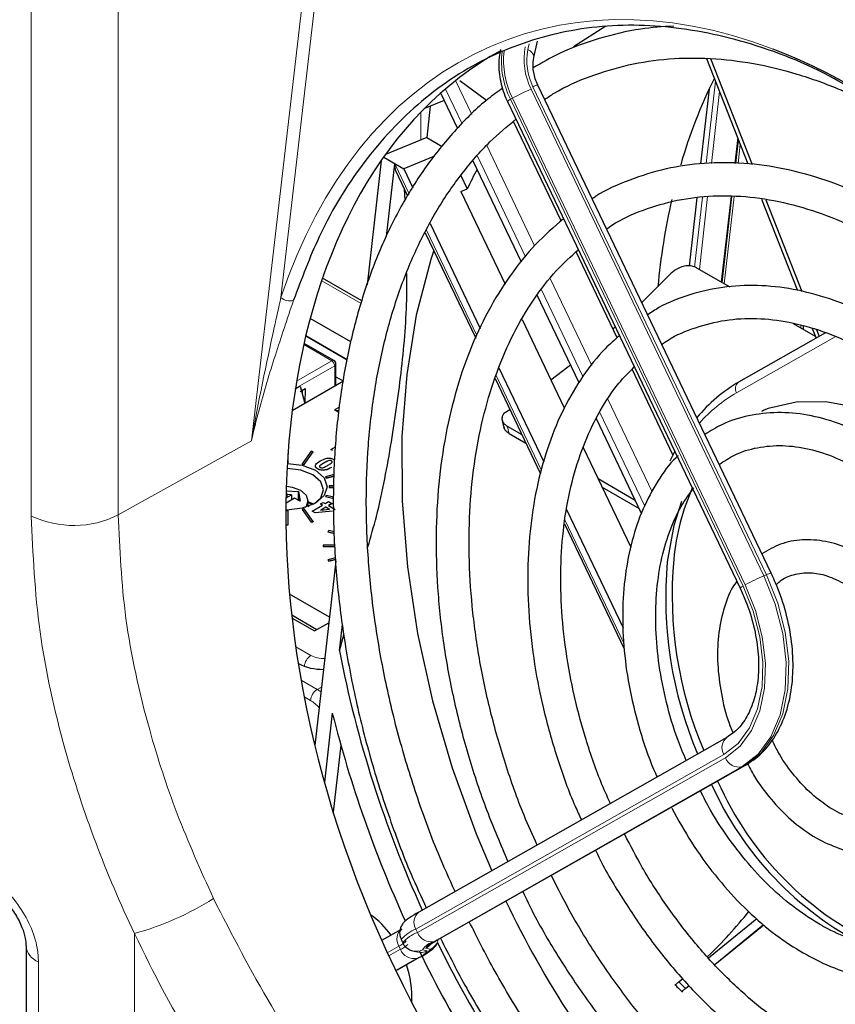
# Paper-space layout 'Blatt2' of a CAD drawing. Header units: millimetres. Extents: x 5 to 418, y 2 to 292.
# Tile 37 of 54: x 126 to 141, y 193 to 211. Entities that reach past the tile are written whole.
import ezdxf

# ---------------------------------------------------------------- set-up
doc = ezdxf.new("R2010")
doc.units = ezdxf.units.MM

psp = doc.layouts.new('Blatt2')

# ---------------------------------------------------------------- linework, layer by layer
at = {"color": 7, "linetype": 'Continuous', "lineweight": 18}
for p, q in [((132.229, 218.345), (130.76, 205.666)), ((130.223, 203.062), (131.975, 218.183)), ((127.804, 215.775), (127.804, 201.715)), ((126.222, 201.694), (126.222, 215.755)), ((135.249, 210.175), (135.273, 210.28)), ((133.936, 209.612), (134.23, 208.996)), ((139.584, 200.625), (135.342, 209.501)), ((138.491, 208.107), (138.661, 209.6)), ((134.052, 208.825), (133.749, 209.458)), ((135.307, 209.457), (139.537, 200.606)), ((138.734, 209.412), (138.586, 208.106)), ((134.969, 209.293), (134.931, 209.272)), ((134.931, 209.272), (139.161, 200.421)), ((139.199, 200.442), (134.969, 209.293)), ((133.306, 208.533), (133.306, 209.039)), ((134.501, 208.43), (135.372, 206.608)), ((139.01, 208.106), (139.063, 208.571)), ((139.109, 208.454), (139.069, 208.106)), ((132.83, 208.099), (133.09, 207.555)), ((135.208, 206.406), (134.332, 208.238)), ((138.276, 206.221), (138.421, 207.491)), ((138.517, 207.503), (138.366, 206.178)), ((138.765, 205.948), (138.942, 207.505)), ((139, 207.503), (138.82, 205.916)), ((133.407, 206.891), (134.323, 204.975)), ((132.217, 205.557), (131.501, 205.971)), ((135.657, 206.011), (136.411, 204.434)), ((136.247, 204.231), (135.495, 205.805)), ((140.209, 205.115), (140.209, 205.159)), ((140.836, 204.952), (139.044, 203.935)), ((131.683, 204.517), (131.175, 204.81)), ((131.045, 204.148), (131.683, 204.517)), ((131.738, 204.423), (131.022, 204.01)), ((131.738, 204.061), (131.738, 204.423)), ((134.67, 204.249), (135.496, 202.519)), ((136.705, 203.817), (137.51, 202.134)), ((137.373, 201.876), (136.554, 203.588)), ((130.223, 203.062), (127.804, 201.715)), ((131.541, 202.659), (131.541, 202.656)), ((131.678, 202.579), (131.678, 202.576)), ((135.923, 201.627), (136.996, 199.382)), ((139.584, 200.625), (139.537, 200.606)), ((131.03, 199.316), (131.304, 199.157)), ((131.154, 198.974), (131.075, 199.02)), ((131.127, 198.709), (131.417, 198.542)), ((131.417, 198.542), (131.496, 198.583)), ((131.299, 198.338), (131.184, 198.404)), ((138.813, 197.359), (133.215, 194.182)), ((133.243, 194.122), (138.841, 197.299)), ((133.576, 193.97), (139.189, 197.156)), ((139.189, 197.156), (139.143, 197.136)), ((139.143, 197.136), (133.545, 193.959)), ((128.098, 194.102), (128.098, 189.197)), ((133.215, 194.182), (133.243, 194.122)), ((132.904, 193.874), (132.692, 193.753)), ((132.72, 193.693), (132.933, 193.814)), ((132.933, 193.814), (132.904, 193.874)), ((133.334, 193.806), (133.419, 193.785)), ((133.476, 193.814), (133.391, 193.836)), ((126.353, 193.588), (126.353, 190.078)), ((133.234, 193.651), (132.845, 193.43)), ((132.863, 193.433), (133.265, 193.661)), ((132.863, 193.433), (132.847, 193.426)), ((132.848, 193.424), (132.863, 193.433))]:
    psp.add_line(p, q, dxfattribs=at)
at = {"color": 7, "linetype": 'Continuous', "lineweight": 25}
for p, q in [((136.669, 210.602), (136.076, 210.224)), ((135.358, 210.03), (135.425, 210.327)), ((138.499, 210.013), (139.249, 208.096)), ((138.571, 210.014), (139.325, 208.085)), ((134.496, 209.25), (134.013, 209.609)), ((139.673, 200.654), (135.431, 209.53)), ((133.969, 208.746), (133.664, 209.383)), ((138.544, 209.459), (138.389, 208.097)), ((133.726, 209.253), (133.372, 209.106)), ((133.476, 209.15), (133.411, 208.577)), ((134.877, 209.234), (139.107, 200.383)), ((135.855, 207.061), (134.989, 208.871)), ((133.411, 208.577), (132.664, 208.267)), ((133.411, 208.577), (133.694, 208.414)), ((139.027, 208.106), (139.076, 208.537)), ((132.585, 208.156), (132.328, 205.901)), ((132.629, 208.218), (132.994, 208.007)), ((132.679, 206.777), (132.83, 208.099)), ((133.551, 208.238), (132.994, 208.007)), ((135.132, 206.313), (134.254, 208.149)), ((132.843, 207.978), (133.064, 207.515)), ((132.994, 208.007), (133.158, 207.664)), ((134.03, 207.888), (134.148, 207.642)), ((133.019, 207.445), (133.007, 207.633)), ((134.031, 207.593), (134.148, 207.642)), ((134.031, 207.593), (134.835, 205.912)), ((138.319, 207.479), (138.178, 206.24)), ((138.781, 205.939), (138.959, 207.504)), ((139.498, 207.458), (140.148, 205.795)), ((139.575, 207.444), (140.228, 205.774)), ((133.47, 207.011), (134.382, 205.103)), ((133.384, 206.846), (134.301, 204.927)), ((136.871, 204.933), (136.125, 206.496)), ((138.316, 206.207), (138.92, 205.859)), ((132.231, 205.606), (131.517, 206.018)), ((136.181, 204.117), (135.42, 205.709)), ((132.029, 204.863), (131.293, 205.288)), ((135.143, 205.266), (135.911, 203.659)), ((136.794, 205.095), (136.837, 205.133)), ((140.658, 205.025), (139.078, 204.128)), ((140.071, 205.194), (140.474, 204.962)), ((140.257, 205.087), (140.257, 205.147)), ((140.417, 205.106), (140.487, 204.928)), ((140.497, 205.086), (140.546, 204.961)), ((131.965, 204.537), (131.212, 204.972)), ((131.212, 204.972), (131.965, 204.537)), ((131.722, 204.52), (131.18, 204.833)), ((131.76, 204.074), (131.76, 204.454)), ((134.723, 204.39), (135.541, 202.678)), ((137.887, 202.808), (137.144, 204.364)), ((130.966, 203.615), (131.896, 204.152)), ((131.76, 204.228), (131.894, 204.151)), ((134.652, 204.192), (135.48, 202.46)), ((131.021, 204.004), (131.111, 204.056)), ((131.108, 203.959), (131.202, 204.013)), ((131.111, 204.056), (131.194, 203.742)), ((131.151, 203.905), (131.154, 203.985)), ((131.202, 204.013), (131.194, 203.747)), ((131.823, 203.674), (131.732, 203.622)), ((131.813, 203.576), (131.732, 203.622)), ((134.815, 203.563), (134.919, 203.633)), ((139.569, 203.631), (139.495, 203.596)), ((137.316, 201.742), (136.494, 203.463)), ((134.875, 203.327), (135.138, 203.175)), ((134.907, 203.195), (135.213, 203.018)), ((131.31, 202.873), (131.144, 202.642)), ((131.347, 202.864), (131.31, 202.873)), ((131.667, 202.904), (131.752, 202.953)), ((131.698, 202.886), (131.667, 202.904)), ((131.667, 202.904), (131.667, 202.901)), ((131.698, 202.883), (131.667, 202.901)), ((131.698, 202.886), (131.698, 202.883)), ((136.255, 202.94), (137.121, 201.127)), ((137.835, 202.7), (137.918, 202.87)), ((130.889, 202.671), (130.889, 202.83)), ((131.181, 202.633), (131.347, 202.864)), ((131.181, 202.63), (131.347, 202.861)), ((131.347, 202.864), (131.347, 202.861)), ((131.681, 202.697), (131.681, 202.695)), ((130.878, 202.671), (130.889, 202.671)), ((130.878, 202.668), (130.889, 202.668)), ((130.889, 202.671), (130.889, 202.668)), ((131.144, 202.642), (131.144, 202.639)), ((131.144, 202.642), (131.181, 202.633)), ((131.144, 202.639), (131.181, 202.63)), ((131.181, 202.633), (131.181, 202.63)), ((131.428, 202.551), (131.428, 202.549)), ((131.73, 202.447), (131.569, 202.409)), ((131.569, 202.409), (131.585, 202.387)), ((131.569, 202.409), (131.569, 202.406)), ((131.569, 202.406), (131.585, 202.384)), ((131.585, 202.387), (131.729, 202.422)), ((131.585, 202.384), (131.729, 202.419)), ((131.585, 202.387), (131.585, 202.384)), ((136.526, 202.374), (137.2, 201.985)), ((130.857, 202.154), (131.079, 202.142)), ((131.635, 202.24), (131.635, 202.217)), ((131.725, 202.24), (131.635, 202.24)), ((131.635, 202.217), (131.635, 202.214)), ((131.635, 202.217), (131.724, 202.217)), ((131.635, 202.214), (131.724, 202.214)), ((136.6, 202.217), (137.275, 201.828)), ((131.009, 202.02), (130.853, 201.93)), ((130.855, 202.094), (130.867, 202.101)), ((130.867, 202.101), (130.856, 202.108)), ((130.867, 202.101), (130.867, 202.033)), ((130.95, 202.081), (130.867, 202.085)), ((130.867, 202.033), (130.95, 202.081)), ((130.95, 202.081), (130.95, 201.986)), ((131.108, 201.962), (131.009, 202.02)), ((131.091, 201.999), (131.067, 201.986)), ((131.079, 202.142), (131.108, 201.962)), ((131.079, 201.992), (131.079, 202.142)), ((131.096, 201.969), (131.091, 201.999)), ((131.585, 202.07), (131.569, 202.048)), ((131.569, 202.048), (131.569, 202.046)), ((131.569, 202.048), (131.72, 202.013)), ((131.569, 202.046), (131.72, 202.01)), ((131.72, 202.037), (131.585, 202.07)), ((131.181, 201.824), (131.144, 201.815)), ((131.144, 201.815), (131.31, 201.584)), ((131.144, 201.815), (131.144, 201.812)), ((131.144, 201.812), (131.31, 201.581)), ((131.347, 201.593), (131.181, 201.824)), ((131.251, 201.865), (131.251, 201.972)), ((131.345, 201.902), (131.251, 201.936)), ((131.281, 201.876), (131.251, 201.893)), ((131.251, 201.879), (131.267, 201.87)), ((131.331, 201.785), (131.515, 201.891)), ((131.477, 201.913), (131.526, 201.941)), ((131.515, 201.891), (131.477, 201.913)), ((131.477, 201.913), (131.477, 201.91)), ((131.513, 201.889), (131.477, 201.91)), ((131.576, 201.855), (131.477, 201.798)), ((131.477, 201.798), (131.645, 201.816)), ((131.576, 201.853), (131.483, 201.799)), ((131.526, 201.941), (131.565, 201.919)), ((131.565, 201.919), (131.626, 201.955)), ((131.645, 201.816), (131.576, 201.855)), ((131.576, 201.855), (131.576, 201.853)), ((131.641, 201.815), (131.576, 201.853)), ((131.626, 201.955), (131.687, 201.919)), ((131.687, 201.919), (131.626, 201.884)), ((131.626, 201.884), (131.748, 201.813)), ((131.687, 201.917), (131.628, 201.883)), ((131.687, 201.919), (131.687, 201.917)), ((135.954, 201.814), (136.984, 199.659)), ((130.889, 201.786), (130.852, 201.786)), ((130.889, 201.536), (130.889, 201.786)), ((131.385, 201.754), (131.331, 201.785)), ((131.331, 201.785), (131.331, 201.782)), ((131.385, 201.751), (131.331, 201.782)), ((131.699, 201.785), (131.385, 201.754)), ((131.699, 201.782), (131.385, 201.751)), ((131.385, 201.754), (131.385, 201.751)), ((131.699, 201.785), (131.699, 201.782)), ((130.853, 201.536), (130.889, 201.536)), ((130.853, 201.533), (130.889, 201.533)), ((130.889, 201.536), (130.889, 201.533)), ((131.31, 201.584), (131.347, 201.593)), ((131.31, 201.581), (131.347, 201.59)), ((131.31, 201.584), (131.31, 201.581)), ((131.347, 201.593), (131.347, 201.59)), ((135.915, 201.549), (137, 199.279)), ((131.63, 201.429), (131.615, 201.408)), ((131.615, 201.408), (131.732, 201.38)), ((131.615, 201.408), (131.615, 201.405)), ((131.615, 201.405), (131.733, 201.377)), ((131.731, 201.405), (131.63, 201.429)), ((131.531, 201.165), (131.531, 201.142)), ((131.743, 201.165), (131.531, 201.165)), ((131.531, 201.142), (131.744, 201.142)), ((131.531, 201.142), (131.531, 201.139)), ((131.531, 201.139), (131.744, 201.139)), ((131.754, 200.932), (131.615, 200.899)), ((131.615, 200.899), (131.63, 200.878)), ((131.615, 200.899), (131.615, 200.896)), ((131.63, 200.878), (131.755, 200.908)), ((131.63, 200.875), (131.755, 200.905)), ((131.757, 200.873), (131.376, 197.522)), ((131.615, 200.896), (131.63, 200.875)), ((131.63, 200.878), (131.63, 200.875)), ((131.641, 199.855), (130.919, 200.272)), ((131.412, 199.627), (130.957, 199.89)), ((130.963, 199.838), (131.37, 199.603)), ((131.37, 199.603), (131.629, 199.753)), ((131.823, 199.244), (131.877, 199.723)), ((131.823, 199.244), (131.902, 199.534)), ((131.694, 198.111), (131.551, 196.851)), ((131.85, 197.526), (131.711, 196.306)), ((138.868, 197.669), (133.27, 194.491)), ((133.593, 193.978), (139.206, 197.164)), ((139.206, 197.164), (139.189, 197.156)), ((138.534, 193.662), (139.409, 194.376)), ((132.959, 194.183), (132.591, 193.974)), ((138.647, 193.539), (139.535, 194.263)), ((138.649, 193.537), (139.537, 194.261)), ((132.945, 193.994), (132.974, 193.934)), ((133.593, 193.978), (133.576, 193.97)), ((126.127, 193.877), (126.127, 190.372)), ((133.155, 193.788), (133.239, 193.766)), ((132.88, 193.441), (133.282, 193.67)), ((133.282, 193.67), (133.265, 193.661)), ((132.88, 193.441), (132.863, 193.433)), ((137.991, 193.22), (138.066, 193.281)), ((138.113, 193.104), (138.181, 193.159)), ((138.115, 193.101), (138.183, 193.157))]:
    psp.add_line(p, q, dxfattribs=at)
at = {"color": 7, "linetype": 'Continuous', "lineweight": 18, "flags": 128}
for points in [[(135.358, 210.031), (135.359, 210.041), (135.356, 210.068), (135.342, 210.096), (135.319, 210.124), (135.288, 210.151), (135.249, 210.175)], [(139.537, 200.606), (139.744, 200.09), (139.881, 199.559), (139.943, 199.033), (139.927, 198.532), (139.834, 198.076), (139.668, 197.681), (139.434, 197.364), (139.143, 197.136)], [(139.189, 197.156), (139.481, 197.384), (139.715, 197.701), (139.881, 198.095), (139.974, 198.552), (139.99, 199.052), (139.928, 199.579), (139.791, 200.11), (139.584, 200.625)], [(139.161, 200.421), (139.343, 199.966), (139.464, 199.497), (139.519, 199.033), (139.505, 198.591), (139.423, 198.188), (139.276, 197.84), (139.07, 197.56), (138.813, 197.359)], [(138.841, 197.299), (139.105, 197.506), (139.317, 197.793), (139.468, 198.15), (139.552, 198.564), (139.566, 199.017), (139.51, 199.494), (139.386, 199.975), (139.199, 200.442)]]:
    psp.add_lwpolyline(points, dxfattribs=at)
at = {"color": 7, "linetype": 'Continuous', "lineweight": 25, "flags": 128}
for points in [[(133.537, 206.525), (133.484, 206.359), (133.221, 205.345), (133.046, 204.269), (132.96, 203.141), (132.965, 201.971), (133.059, 200.772), (133.243, 199.555), (133.515, 198.332), (133.871, 197.115), (134.309, 195.915), (134.593, 195.243)], [(137.319, 205.579), (137.487, 205.741), (137.854, 206.108)], [(135.668, 204.169), (135.977, 204.408), (136.024, 204.446)], [(144.389, 200.802), (144.316, 200.933), (143.895, 201.59), (143.421, 202.182), (142.905, 202.697), (142.36, 203.121), (141.796, 203.447), (141.227, 203.666), (140.665, 203.773), (140.123, 203.767), (139.614, 203.647), (139.51, 203.607)], [(130.877, 202.649), (131.149, 202.617), (131.387, 202.525), (131.546, 202.388), (131.602, 202.226), (131.546, 202.064), (131.387, 201.926), (131.149, 201.835), (130.869, 201.802), (130.845, 201.803)], [(131.362, 201.913), (131.484, 202.023), (131.534, 202.17), (131.484, 202.317), (131.339, 202.442), (131.123, 202.525), (130.872, 202.555)], [(130.859, 202.238), (130.963, 202.221), (131.115, 202.163), (131.216, 202.075), (131.251, 201.972), (131.216, 201.869), (131.199, 201.848)], [(131.251, 201.958), (131.332, 201.919), (131.352, 201.906)], [(138.039, 201.957), (137.904, 201.522), (137.783, 200.858)]]:
    psp.add_lwpolyline(points, dxfattribs=at)
at = {"color": 7, "linetype": 'Continuous', "lineweight": 18}
for centre, radius, start, end in [((136.38, 209.997), 1.2, 168.9392, 206.718), ((136.299, 209.955), 1.529, 173.2219, 206.5314), ((136.339, 209.977), 1.532, 173.6361, 206.5139), ((136.28, 209.973), 1.05, 168.9392, 206.718), ((135.461, 209.287), 0.245, 96.9849, 118.9633), ((136.703, 206.139), 3.6, 112.8066, 118.7956), ((134.98, 209.143), 0.138, 111.0686, 138.612), ((130.918, 205.844), 0.238, 228.4356, 287.5142), ((131.706, 204.485), 0.0386, 65.686, 125.6182), ((131.62, 204.417), 0.118, 2.6055, 57.3945), ((131.722, 204.458), 0.0386, 294.3747, 354.3052), ((139.166, 204.013), 0.145, 127.2474, 212.5592), ((140.381, 201.604), 2.687, 119.8405, 138.51), ((126.992, 203.336), 1.814, 244.8818, 296.598), ((140.933, 197.288), 3.6, 112.8066, 118.7956), ((139.702, 200.411), 0.245, 96.9849, 118.9633), ((139.21, 200.292), 0.138, 111.0686, 138.612), ((131.444, 198.94), 0.258, 122.7413, 175.1483), ((131.53, 199.589), 0.487, 242.4291, 272.9795), ((131.555, 198.326), 0.256, 122.6055, 177.3945), ((139.008, 197.484), 0.232, 127.2474, 212.5592), ((139.082, 197.385), 0.256, 199.6371, 283.6686), ((126.683, 199.241), 5.33, 285.3953, 302.331), ((133.41, 194.307), 0.232, 127.2474, 212.5592), ((133.099, 193.998), 0.232, 127.2474, 212.5592), ((133.463, 193.538), 0.69, 111.075, 138.6012), ((133.491, 193.478), 0.69, 111.0737, 138.6033), ((133.484, 194.208), 0.256, 199.6371, 283.6686), ((132.78, 194.195), 0.345, 291.0686, 318.612), ((133.665, 193.571), 0.406, 107.2672, 144.6853), ((133.681, 193.63), 0.355, 107.2672, 144.6853), ((133.36, 194.055), 0.267, 295.8436, 346.5882), ((126.463, 193.906), 0.337, 184.6648, 250.9755), ((132.755, 194.223), 0.447, 293.477, 314.3606), ((133.174, 193.9), 0.256, 199.6371, 283.6686), ((133.219, 194.044), 0.265, 255.5979, 295.8263), ((133.129, 193.99), 0.355, 287.2672, 324.6853), ((133.303, 194.023), 0.265, 255.9611, 295.8262), ((133.145, 194.049), 0.406, 287.2672, 324.6853), ((133.275, 194.076), 0.267, 295.8174, 321.0343)]:
    psp.add_arc(centre, radius, start, end, dxfattribs=at)
at = {"color": 7, "linetype": 'Continuous', "lineweight": 25}
for centre, radius, start, end in [((147.145, 205.439), 9.494, 153.6356, 163.8327), ((141.715, 204.079), 8.364, 152.0603, 154.7898), ((149.92, 204.727), 12.36, 167.2711, 174.7212), ((131.683, 204.454), 0.0767, 0.0013, 60), ((140.491, 201.702), 2.807, 119.9634, 140.6207), ((131.785, 203.754), 0.141, 248.1762, 282.7003), ((142.223, 200.476), 4.345, 156.3313, 174.3144), ((145.128, 200.259), 7.257, 174.8783, 202.9549), ((145.014, 200.211), 7.26, 174.8814, 203.0694), ((152.666, 203.302), 21.235, 191.0166, 204.4135), ((131.516, 199.875), 0.97, 243.0055, 270.9821), ((153.303, 203.559), 22.285, 194.1496, 204.4616), ((144.121, 199.293), 6.063, 204.1441, 243.0285), ((144.134, 199.265), 5.939, 203.7325, 246.0086), ((151.456, 202.639), 18.411, 205.5762, 220.6884), ((132.671, 199.755), 8.43, 313.9028, 321.4718), ((131.5, 193.165), 1.555, 35.6879, 55.1412), ((151.772, 202.768), 20.198, 205.9194, 220.0042), ((152.48, 203.105), 21.347, 205.8735, 217.187), ((131.351, 192.946), 1.789, 356.9125, 19.1634)]:
    psp.add_arc(centre, radius, start, end, dxfattribs=at)
at = {"color": 7, "linetype": 'Continuous', "lineweight": 18}
for centre, major_axis, ratio, start_param, end_param in [((139.803, 197.657), (-5.084, 12.639), 0.65101, 5.739269, 6.938021), ((143.341, 199.342), (-7.297, 10.152), 0.480977, 0.85789, 0.871039), ((131.417, 197.998), (-0.327, 0.581), 0.569789, 5.353716, 5.503564), ((131.299, 197.93), (-0.251, 0.433), 0.577381, 5.044294, 5.496497), ((143.399, 199.343), (-9.045, 9.076), 0.636765, 1.611327, 1.624477)]:
    psp.add_ellipse(centre, major_axis=major_axis, ratio=ratio, start_param=start_param, end_param=end_param, dxfattribs=at)
at = {"color": 7, "linetype": 'Continuous', "lineweight": 25}
for centre, major_axis, ratio, start_param, end_param in [((140.396, 197.981), (-5.017, 12.472), 0.65101, 0.077873, 3.215651), ((139.803, 197.657), (-5.084, 12.639), 0.65101, 4.222886, 5.739269), ((132.946, 208.147), (0.065, 0.207), 0.480399, 1.953687, 2.665644)]:
    psp.add_ellipse(centre, major_axis=major_axis, ratio=ratio, start_param=start_param, end_param=end_param, dxfattribs=at)
for points, knots in [([(141.937, 208.955), (141.537, 209.217), (140.606, 209.825), (139.123, 210.379), (137.537, 210.666), (136.032, 210.581), (134.622, 210.139), (133.366, 209.354), (132.286, 208.231), (131.494, 206.964), (131.136, 206.009), (130.989, 205.617)], [0, 0, 0, 0, 0.0897863, 0.20892, 0.3244256, 0.4432553, 0.5592472, 0.6785469, 0.7955541, 0.9158919, 1, 1, 1, 1]), ([(137.9, 210.604), (137.699, 210.59), (137.234, 210.559), (136.541, 210.388), (135.886, 210.154), (135.505, 209.935), (135.348, 209.844)], [0, 0, 0, 0, 0.220347, 0.508979, 0.796849, 1, 1, 1, 1]), ([(134.751, 210.178), (134.74, 210.114), (134.709, 209.938), (134.732, 209.635), (134.809, 209.382), (134.868, 209.254), (134.877, 209.234)], [0, 0, 0, 0, 0.210803, 0.578555, 0.935458, 1, 1, 1, 1]), ([(135.431, 209.53), (135.414, 209.568), (135.366, 209.68), (135.334, 209.861), (135.35, 209.977), (135.358, 210.03)], [0, 0, 0, 0, 0.224188, 0.645309, 1, 1, 1, 1]), ([(135.555, 209.27), (135.612, 209.308), (135.872, 209.483), (136.38, 209.7), (137.074, 209.914), (137.807, 210.022), (138.565, 210.031), (139.344, 209.939), (140.136, 209.749), (140.934, 209.458), (141.671, 209.112), (142.136, 208.823), (142.338, 208.697)], [0, 0, 0, 0, 0.031302, 0.142371, 0.25371, 0.365004, 0.475997, 0.586569, 0.696722, 0.806531, 0.916097, 1, 1, 1, 1]), ([(134.794, 209.475), (134.702, 209.41), (134.399, 209.195), (133.939, 208.735), (133.419, 208.103), (132.963, 207.386), (132.572, 206.595), (132.251, 205.735), (132.001, 204.815), (131.826, 203.841), (131.725, 202.823), (131.701, 201.768), (131.753, 200.686), (131.881, 199.585), (132.083, 198.475), (132.357, 197.364), (132.704, 196.263), (133.052, 195.326), (133.309, 194.771), (133.403, 194.567)], [0, 0, 0, 0, 0.026735, 0.088474, 0.150382, 0.212487, 0.274781, 0.337227, 0.399781, 0.462402, 0.525057, 0.587722, 0.650381, 0.713028, 0.775663, 0.838286, 0.900902, 0.963513, 1, 1, 1, 1]), ([(133.926, 194.864), (133.82, 195.097), (133.559, 195.674), (133.215, 196.625), (132.887, 197.701), (132.632, 198.783), (132.448, 199.862), (132.337, 200.928), (132.3, 201.971), (132.338, 202.983), (132.449, 203.955), (132.633, 204.878), (132.887, 205.745), (133.209, 206.547), (133.595, 207.28), (134.045, 207.934), (134.521, 208.487), (134.871, 208.776), (135.032, 208.909)], [0, 0, 0, 0, 0.043841, 0.10826, 0.172674, 0.237075, 0.301459, 0.365821, 0.430159, 0.494471, 0.558761, 0.623036, 0.68731, 0.751604, 0.815956, 0.880418, 0.945054, 1, 1, 1, 1]), ([(146.603, 202.059), (146.595, 202.076), (146.441, 202.404), (146.085, 203.01), (145.536, 203.863), (144.933, 204.655), (144.289, 205.383), (143.609, 206.04), (142.899, 206.617), (142.168, 207.108), (141.422, 207.509), (140.669, 207.814), (139.918, 208.019), (139.176, 208.123), (138.453, 208.123), (137.755, 208.024), (137.097, 207.814), (136.65, 207.622), (136.44, 207.476), (136.419, 207.462)], [0, 0, 0, 0, 0.00359, 0.069749, 0.135925, 0.202126, 0.268358, 0.334625, 0.400927, 0.467255, 0.533579, 0.599855, 0.666016, 0.731981, 0.797673, 0.863048, 0.928132, 0.993033, 1, 1, 1, 1]), ([(136.68, 206.915), (136.712, 206.937), (136.919, 207.085), (137.346, 207.268), (137.959, 207.453), (138.611, 207.531), (139.287, 207.511), (139.981, 207.39), (140.685, 207.17), (141.391, 206.855), (142.092, 206.447), (142.78, 205.952), (143.448, 205.373), (144.088, 204.717), (144.694, 203.992), (145.256, 203.204), (145.722, 202.458), (145.974, 201.96), (146.075, 201.76)], [0, 0, 0, 0, 0.012152, 0.080248, 0.14862, 0.216957, 0.285002, 0.352661, 0.419971, 0.487026, 0.553923, 0.62074, 0.68753, 0.754315, 0.821114, 0.887933, 0.954773, 1, 1, 1, 1]), ([(135.897, 207.1), (135.724, 206.949), (135.373, 206.642), (134.916, 206.072), (134.515, 205.425), (134.18, 204.703), (133.916, 203.915), (133.724, 203.069), (133.608, 202.174), (133.568, 201.24), (133.604, 200.278), (133.717, 199.296), (133.903, 198.304), (134.164, 197.315), (134.486, 196.343), (134.755, 195.718), (134.887, 195.409)], [0, 0, 0, 0, 0.069008, 0.139879, 0.211062, 0.282543, 0.354259, 0.426132, 0.498093, 0.57009, 0.642085, 0.714063, 0.786023, 0.857965, 0.929897, 1, 1, 1, 1]), ([(135.418, 195.711), (135.337, 195.89), (135.118, 196.374), (134.832, 197.191), (134.557, 198.146), (134.356, 199.105), (134.226, 200.055), (134.171, 200.987), (134.189, 201.889), (134.281, 202.753), (134.445, 203.567), (134.678, 204.324), (134.978, 205.015), (135.342, 205.632), (135.736, 206.148), (136.032, 206.415), (136.166, 206.536)], [0, 0, 0, 0, 0.044057, 0.118628, 0.193186, 0.267722, 0.342225, 0.416688, 0.491107, 0.565486, 0.639838, 0.714185, 0.788569, 0.863063, 0.937774, 1, 1, 1, 1]), ([(132.342, 201.132), (132.395, 201.317), (132.578, 201.962), (132.778, 203.049), (132.968, 204.391), (133.053, 205.415), (133.049, 205.973), (133.048, 206.107)], [0, 0, 0, 0, 0.107022, 0.372432, 0.639688, 0.91294, 1, 1, 1, 1]), ([(138.316, 206.207), (138.288, 206.22), (138.231, 206.245), (138.125, 206.246), (138.017, 206.219), (137.922, 206.17), (137.875, 206.127), (137.854, 206.108)], [0, 0, 0, 0, 0.206471, 0.412856, 0.621718, 0.836408, 1, 1, 1, 1]), ([(145.27, 201.302), (145.151, 201.524), (144.892, 202.012), (144.424, 202.711), (143.887, 203.396), (143.307, 204.013), (142.695, 204.555), (142.057, 205.014), (141.401, 205.384), (140.736, 205.658), (140.073, 205.831), (139.42, 205.902), (138.787, 205.87), (138.188, 205.73), (137.731, 205.556), (137.494, 205.398), (137.427, 205.353)], [0, 0, 0, 0, 0.063466, 0.139351, 0.215281, 0.291268, 0.367317, 0.443423, 0.519549, 0.595612, 0.671491, 0.747032, 0.822093, 0.896626, 0.970742, 1, 1, 1, 1]), ([(137.684, 204.815), (137.703, 204.828), (137.87, 204.955), (138.229, 205.107), (138.76, 205.259), (139.329, 205.303), (139.922, 205.248), (140.529, 205.094), (141.14, 204.842), (141.749, 204.498), (142.345, 204.066), (142.921, 203.551), (143.468, 202.962), (143.976, 202.304), (144.408, 201.651), (144.644, 201.2), (144.746, 201.005)], [0, 0, 0, 0, 0.009606, 0.088265, 0.16748, 0.246613, 0.325159, 0.403021, 0.480346, 0.557343, 0.634181, 0.710968, 0.78775, 0.864559, 0.941403, 1, 1, 1, 1]), ([(136.914, 204.972), (136.826, 204.896), (136.58, 204.685), (136.24, 204.243), (135.895, 203.664), (135.621, 203.009), (135.417, 202.291), (135.288, 201.521), (135.235, 200.708), (135.259, 199.864), (135.36, 199.001), (135.534, 198.13), (135.784, 197.265), (136.017, 196.606), (136.184, 196.25), (136.223, 196.168)], [0, 0, 0, 0, 0.046457, 0.12946, 0.21298, 0.297003, 0.381404, 0.466037, 0.550778, 0.635539, 0.720278, 0.804988, 0.889671, 0.974341, 1, 1, 1, 1]), ([(136.749, 196.466), (136.689, 196.598), (136.511, 196.994), (136.281, 197.683), (136.062, 198.514), (135.916, 199.345), (135.843, 200.161), (135.844, 200.951), (135.918, 201.703), (136.063, 202.405), (136.277, 203.049), (136.556, 203.621), (136.858, 204.081), (137.088, 204.311), (137.184, 204.407)], [0, 0, 0, 0, 0.044556, 0.133844, 0.223105, 0.312317, 0.401462, 0.490527, 0.579513, 0.668442, 0.757359, 0.846353, 0.935592, 1, 1, 1, 1]), ([(134.815, 203.563), (134.812, 203.558), (134.803, 203.547), (134.792, 203.528), (134.785, 203.509), (134.781, 203.495), (134.778, 203.479), (134.777, 203.459), (134.78, 203.441), (134.785, 203.425), (134.79, 203.412), (134.8, 203.395), (134.811, 203.379), (134.827, 203.362), (134.847, 203.345), (134.866, 203.333), (134.875, 203.327)], [0, 0, 0, 0, 0.051927, 0.147301, 0.22859, 0.266597, 0.318528, 0.414418, 0.495723, 0.533227, 0.598588, 0.654629, 0.751953, 0.799354, 0.899178, 1, 1, 1, 1]), ([(134.781, 203.44), (134.784, 203.428), (134.795, 203.379), (134.807, 203.33), (134.816, 203.293)], [0, 0, 0, 0, 0.250024, 1, 1, 1, 1]), ([(143.89, 200.519), (143.87, 200.56), (143.74, 200.826), (143.442, 201.277), (143.002, 201.856), (142.514, 202.364), (141.995, 202.796), (141.451, 203.142), (140.894, 203.394), (140.335, 203.545), (139.785, 203.592), (139.26, 203.531), (138.814, 203.395), (138.568, 203.24), (138.467, 203.177)], [0, 0, 0, 0, 0.0166998, 0.1091223, 0.2016328, 0.2942672, 0.387043, 0.4799369, 0.572801, 0.6653644, 0.7572487, 0.8481156, 0.9379345, 1, 1, 1, 1]), ([(134.907, 203.195), (134.882, 203.212), (134.836, 203.244), (134.821, 203.287), (134.814, 203.307)], [0, 0, 0, 0, 0.527879, 1, 1, 1, 1]), ([(138.727, 202.632), (138.818, 202.692), (139.032, 202.835), (139.419, 202.951), (139.875, 202.991), (140.357, 202.927), (140.852, 202.765), (141.347, 202.508), (141.832, 202.163), (142.297, 201.736), (142.73, 201.235), (143.094, 200.728), (143.286, 200.372), (143.367, 200.222)], [0, 0, 0, 0, 0.071497, 0.169617, 0.268216, 0.365462, 0.461126, 0.55575, 0.649888, 0.743883, 0.837864, 0.931906, 1, 1, 1, 1]), ([(131.428, 202.551), (131.413, 202.563), (131.391, 202.579), (131.386, 202.608), (131.399, 202.649), (131.442, 202.675), (131.476, 202.696)], [0, 0, 0, 0, 0.249123, 0.374778, 0.500308, 1, 1, 1, 1]), ([(131.476, 202.696), (131.512, 202.716), (131.557, 202.741), (131.629, 202.748), (131.678, 202.745), (131.707, 202.732), (131.727, 202.724)], [0, 0, 0, 0, 0.4997, 0.625239, 0.750888, 1, 1, 1, 1]), ([(131.681, 202.697), (131.675, 202.7), (131.663, 202.705), (131.633, 202.703), (131.592, 202.687), (131.561, 202.67), (131.541, 202.659)], [0, 0, 0, 0, 0.124043, 0.248741, 0.497969, 1, 1, 1, 1]), ([(131.681, 202.695), (131.675, 202.697), (131.663, 202.702), (131.633, 202.701), (131.592, 202.684), (131.561, 202.667), (131.541, 202.656)], [0, 0, 0, 0, 0.124043, 0.248741, 0.497969, 1, 1, 1, 1]), ([(131.614, 202.617), (131.634, 202.628), (131.663, 202.646), (131.691, 202.67), (131.693, 202.687), (131.685, 202.694), (131.681, 202.697)], [0, 0, 0, 0, 0.502065, 0.751302, 0.876019, 1, 1, 1, 1]), ([(131.691, 202.672), (131.692, 202.676), (131.693, 202.684), (131.685, 202.691), (131.681, 202.695)], [0, 0, 0, 0, 0.487492, 1, 1, 1, 1]), ([(137.981, 202.788), (137.968, 202.777), (137.824, 202.651), (137.603, 202.331), (137.33, 201.832), (137.133, 201.256), (137.008, 200.625), (136.96, 199.949), (136.989, 199.243), (137.094, 198.521), (137.278, 197.799), (137.45, 197.27), (137.578, 196.996), (137.6, 196.949)], [0, 0, 0, 0, 0.010171, 0.115231, 0.221359, 0.328525, 0.436409, 0.544658, 0.653006, 0.761319, 0.869576, 0.977798, 1, 1, 1, 1]), ([(131.428, 202.549), (131.412, 202.56), (131.393, 202.573), (131.39, 202.59), (131.39, 202.593)], [0, 0, 0, 0, 0.831427, 1, 1, 1, 1]), ([(131.678, 202.579), (131.642, 202.559), (131.597, 202.534), (131.526, 202.527), (131.477, 202.53), (131.448, 202.543), (131.428, 202.551)], [0, 0, 0, 0, 0.499665, 0.625209, 0.750865, 1, 1, 1, 1]), ([(131.678, 202.576), (131.642, 202.556), (131.597, 202.532), (131.526, 202.524), (131.477, 202.527), (131.448, 202.54), (131.428, 202.549)], [0, 0, 0, 0, 0.499665, 0.625209, 0.750865, 1, 1, 1, 1]), ([(131.541, 202.659), (131.521, 202.647), (131.492, 202.63), (131.464, 202.605), (131.461, 202.588), (131.47, 202.581), (131.474, 202.578)], [0, 0, 0, 0, 0.502031, 0.751264, 0.875969, 1, 1, 1, 1]), ([(131.541, 202.656), (131.522, 202.644), (131.494, 202.627), (131.464, 202.606), (131.464, 202.598), (131.464, 202.597)], [0, 0, 0, 0, 0.663739, 0.993252, 1, 1, 1, 1]), ([(131.474, 202.578), (131.48, 202.576), (131.492, 202.571), (131.522, 202.572), (131.564, 202.588), (131.594, 202.605), (131.614, 202.617)], [0, 0, 0, 0, 0.123975, 0.24873, 0.497985, 1, 1, 1, 1]), ([(138.128, 197.249), (138.074, 197.374), (137.928, 197.718), (137.761, 198.301), (137.625, 198.979), (137.564, 199.644), (137.576, 200.28), (137.659, 200.874), (137.812, 201.41), (138.013, 201.863), (138.186, 202.095), (138.265, 202.201)], [0, 0, 0, 0, 0.068722, 0.187832, 0.30684, 0.425686, 0.544332, 0.662777, 0.781112, 0.89949, 1, 1, 1, 1]), ([(141.313, 200.978), (141.239, 201.018), (141.025, 201.133), (140.661, 201.247), (140.238, 201.276), (139.84, 201.203), (139.614, 201.072), (139.504, 201.008)], [0, 0, 0, 0, 0.1221711, 0.3489893, 0.5735685, 0.7924687, 1, 1, 1, 1]), ([(139.206, 197.164), (139.269, 197.204), (139.438, 197.311), (139.671, 197.558), (139.878, 197.916), (140.016, 198.341), (140.079, 198.818), (140.064, 199.331), (139.97, 199.859), (139.831, 200.304), (139.714, 200.562), (139.673, 200.654)], [0, 0, 0, 0, 0.0691211, 0.1876738, 0.3075381, 0.4300039, 0.5544879, 0.6798793, 0.8053615, 0.9307766, 1, 1, 1, 1]), ([(139.765, 200.443), (139.785, 200.464), (139.877, 200.558), (140.08, 200.639), (140.366, 200.676), (140.685, 200.622), (140.903, 200.513), (141.013, 200.458)], [0, 0, 0, 0, 0.0696026, 0.3068198, 0.5572162, 0.7749312, 1, 1, 1, 1]), ([(139.047, 200.509), (139.021, 200.472), (138.913, 200.321), (138.796, 199.986), (138.701, 199.518), (138.688, 199.002), (138.756, 198.467), (138.855, 198.043), (138.952, 197.813), (138.976, 197.755)], [0, 0, 0, 0, 0.055781, 0.228595, 0.404829, 0.582942, 0.761525, 0.940023, 1, 1, 1, 1]), ([(139.107, 200.383), (139.141, 200.307), (139.242, 200.085), (139.363, 199.696), (139.442, 199.234), (139.448, 198.796), (139.385, 198.402), (139.258, 198.073), (139.085, 197.819), (138.94, 197.718), (138.868, 197.669)], [0, 0, 0, 0, 0.069269, 0.203434, 0.337492, 0.470981, 0.603786, 0.736228, 0.86912, 1, 1, 1, 1]), ([(141.128, 196.222), (141.098, 196.228), (140.961, 196.257), (140.698, 196.406), (140.365, 196.663), (140.057, 197.006), (139.826, 197.331), (139.722, 197.551), (139.69, 197.621)], [0, 0, 0, 0, 0.060599, 0.274058, 0.4839421, 0.6931807, 0.9025981, 1, 1, 1, 1]), ([(139.241, 197.187), (139.288, 197.099), (139.424, 196.846), (139.71, 196.483), (140.08, 196.113), (140.487, 195.824), (140.912, 195.64), (141.226, 195.554), (141.388, 195.565), (141.409, 195.567)], [0, 0, 0, 0, 0.09421, 0.269232, 0.444874, 0.62126, 0.797953, 0.973356, 1, 1, 1, 1]), ([(140.551, 194.271), (140.467, 194.322), (140.22, 194.471), (139.819, 194.786), (139.362, 195.236), (138.941, 195.76), (138.61, 196.251), (138.444, 196.579), (138.384, 196.697)], [0, 0, 0, 0, 0.101848, 0.298517, 0.495328, 0.692174, 0.889167, 1, 1, 1, 1]), ([(137.863, 196.384), (137.98, 196.173), (138.218, 195.743), (138.645, 195.156), (139.117, 194.622), (139.617, 194.172), (140.002, 193.898), (140.212, 193.774), (140.251, 193.751)], [0, 0, 0, 0, 0.188239, 0.383128, 0.578255, 0.773674, 0.958603, 1, 1, 1, 1]), ([(140.313, 192.179), (140.208, 192.242), (139.903, 192.426), (139.404, 192.799), (138.83, 193.319), (138.286, 193.915), (137.782, 194.578), (137.35, 195.242), (137.115, 195.7), (137.011, 195.901)], [0, 0, 0, 0, 0.082512, 0.241038, 0.39963, 0.558217, 0.716861, 0.875579, 1, 1, 1, 1]), ([(136.478, 195.615), (136.481, 195.608), (136.611, 195.327), (136.922, 194.804), (137.41, 194.062), (137.952, 193.383), (138.533, 192.769), (139.148, 192.233), (139.647, 191.877), (139.939, 191.704), (140.013, 191.66)], [0, 0, 0, 0, 0.004037, 0.16083, 0.317685, 0.474634, 0.631701, 0.788897, 0.946208, 1, 1, 1, 1]), ([(140.083, 190.16), (139.962, 190.233), (139.608, 190.444), (139.03, 190.863), (138.362, 191.44), (137.722, 192.095), (137.115, 192.819), (136.553, 193.606), (136.066, 194.388), (135.795, 194.922), (135.675, 195.16)], [0, 0, 0, 0, 0.071231, 0.207728, 0.344262, 0.480788, 0.617341, 0.753936, 0.890573, 1, 1, 1, 1]), ([(125.491, 194.882), (125.535, 194.857), (125.624, 194.806), (125.788, 194.651), (125.942, 194.448), (126.057, 194.222), (126.12, 194.012), (126.124, 193.922), (126.125, 193.879)], [0, 0, 0, 0, 0.15507, 0.3182731, 0.4975897, 0.6847773, 0.8481249, 1, 1, 1, 1]), ([(135.155, 194.864), (135.22, 194.729), (135.435, 194.285), (135.862, 193.571), (136.427, 192.735), (137.042, 191.959), (137.696, 191.249), (138.385, 190.616), (139.083, 190.07), (139.556, 189.78), (139.783, 189.641)], [0, 0, 0, 0, 0.05921, 0.194916, 0.330661, 0.466461, 0.602327, 0.738267, 0.874275, 1, 1, 1, 1]), ([(133.27, 194.491), (133.237, 194.472), (133.135, 194.413), (133.062, 194.366), (132.992, 194.302), (132.948, 194.242), (132.919, 194.162), (132.914, 194.073), (132.938, 194.02), (132.948, 193.997)], [0, 0, 0, 0, 0.177089, 0.541367, 0.649973, 0.735229, 0.823586, 0.921972, 1, 1, 1, 1]), ([(139.826, 187.896), (139.688, 187.978), (139.287, 188.217), (138.632, 188.681), (137.871, 189.312), (137.135, 190.023), (136.432, 190.807), (135.767, 191.657), (135.148, 192.566), (134.615, 193.453), (134.316, 194.051), (134.184, 194.314)], [0, 0, 0, 0, 0.0629338, 0.1833182, 0.3037259, 0.4241257, 0.5445381, 0.6649752, 0.7854403, 0.9059307, 1, 1, 1, 1]), ([(142.219, 193.871), (142.17, 193.862), (141.974, 193.827), (141.599, 193.866), (141.119, 193.99), (140.766, 194.149), (140.581, 194.253), (140.551, 194.271)], [0, 0, 0, 0, 0.098956, 0.391973, 0.680072, 0.946865, 1, 1, 1, 1]), ([(132.977, 193.937), (132.979, 193.929), (132.992, 193.89), (133.043, 193.84), (133.106, 193.802), (133.142, 193.791), (133.155, 193.788)], [0, 0, 0, 0, 0.098695, 0.499837, 0.82559, 1, 1, 1, 1]), ([(133.282, 193.67), (133.315, 193.689), (133.417, 193.748), (133.491, 193.794), (133.559, 193.86), (133.596, 193.903), (133.606, 193.935), (133.608, 193.941)], [0, 0, 0, 0, 0.2336731, 0.7143456, 0.8576541, 0.9701514, 1, 1, 1, 1]), ([(133.462, 193.897), (133.462, 193.898), (133.463, 193.899), (133.499, 193.923), (133.556, 193.957), (133.593, 193.978)], [0, 0, 0, 0, 0.145593, 0.461376, 1, 1, 1, 1]), ([(133.66, 194.016), (133.815, 193.71), (134.146, 193.061), (134.722, 192.12), (135.364, 191.192), (136.054, 190.324), (136.784, 189.523), (137.548, 188.795), (138.341, 188.147), (139.005, 187.685), (139.403, 187.449), (139.526, 187.376)], [0, 0, 0, 0, 0.106883, 0.226748, 0.346639, 0.466565, 0.586533, 0.706544, 0.826599, 0.946684, 1, 1, 1, 1]), ([(140.251, 193.751), (140.348, 193.698), (140.628, 193.544), (141.101, 193.363), (141.657, 193.25), (142.125, 193.229), (142.393, 193.287), (142.488, 193.308)], [0, 0, 0, 0, 0.13083, 0.37651, 0.621494, 0.864328, 1, 1, 1, 1]), ([(137.926, 193.165), (137.926, 193.165), (137.926, 193.165), (137.928, 193.167), (137.932, 193.171), (137.937, 193.175), (137.945, 193.182), (137.955, 193.191), (137.97, 193.203), (137.984, 193.214), (137.991, 193.22)], [0, 0, 0, 0, 0.079014, 0.195926, 0.308921, 0.422705, 0.537707, 0.654377, 0.826458, 1, 1, 1, 1]), ([(137.925, 193.166), (137.936, 193.155), (137.982, 193.112), (138.027, 193.069), (138.061, 193.037)], [0, 0, 0, 0, 0.250012, 1, 1, 1, 1]), ([(138.113, 193.104), (138.096, 193.09), (138.062, 193.062), (138.044, 193.046), (138.055, 193.053), (138.083, 193.076), (138.108, 193.096), (138.114, 193.101)], [0, 0, 0, 0, 0.232682, 0.465427, 0.696788, 0.92756, 1, 1, 1, 1])]:
    psp.add_open_spline(points, degree=3, knots=knots, dxfattribs=at)
at = {"color": 7, "linetype": 'Continuous', "lineweight": 18}
for points, knots in [([(130.76, 205.666), (130.72, 205.485), (130.536, 204.654), (130.347, 203.77), (130.224, 203.066), (130.223, 203.062)], [0, 0, 0, 0, 0.215907, 0.995543, 1, 1, 1, 1]), ([(130.989, 205.617), (130.932, 205.447), (130.772, 204.973), (130.496, 204.125), (130.308, 203.427), (130.224, 203.066), (130.223, 203.062)], [0, 0, 0, 0, 0.216667, 0.604364, 0.995567, 1, 1, 1, 1]), ([(128.098, 194.102), (128.098, 194.102), (127.838, 194.648), (127.363, 195.763), (126.761, 197.608), (126.314, 199.631), (126.253, 201), (126.222, 201.694)], [0, 0, 0, 0, 0.000002, 0.21375, 0.43103, 0.711423, 1, 1, 1, 1]), ([(127.804, 201.715), (127.831, 201.094), (127.885, 199.836), (128.295, 197.986), (128.846, 196.269), (129.303, 195.251), (129.534, 194.737)], [0, 0, 0, 0, 0.280479, 0.569101, 0.782789, 1, 1, 1, 1]), ([(126.353, 193.588), (126.349, 193.67), (126.336, 193.878), (126.217, 194.245), (125.99, 194.638), (125.69, 194.98), (125.465, 195.119), (125.352, 195.189)], [0, 0, 0, 0, 0.139946, 0.354707, 0.569707, 0.784808, 1, 1, 1, 1]), ([(129.534, 194.737), (129.872, 194.08), (130.558, 192.746), (131.842, 190.871), (133.276, 189.126), (134.761, 187.648), (136.262, 186.404), (137.228, 185.798), (137.717, 185.492)], [0, 0, 0, 0, 0.169868, 0.344661, 0.514515, 0.689304, 0.842835, 1, 1, 1, 1]), ([(134.34, 185.901), (134.158, 186.058), (133.408, 186.707), (132.127, 188.004), (130.585, 189.883), (129.216, 191.933), (128.442, 193.374), (128.098, 194.102), (128.098, 194.102)], [0, 0, 0, 0, 0.07384, 0.305127, 0.536422, 0.768207, 0.999998, 1, 1, 1, 1])]:
    psp.add_open_spline(points, degree=3, knots=knots, dxfattribs=at)

doc.saveas('drawing.dxf')
